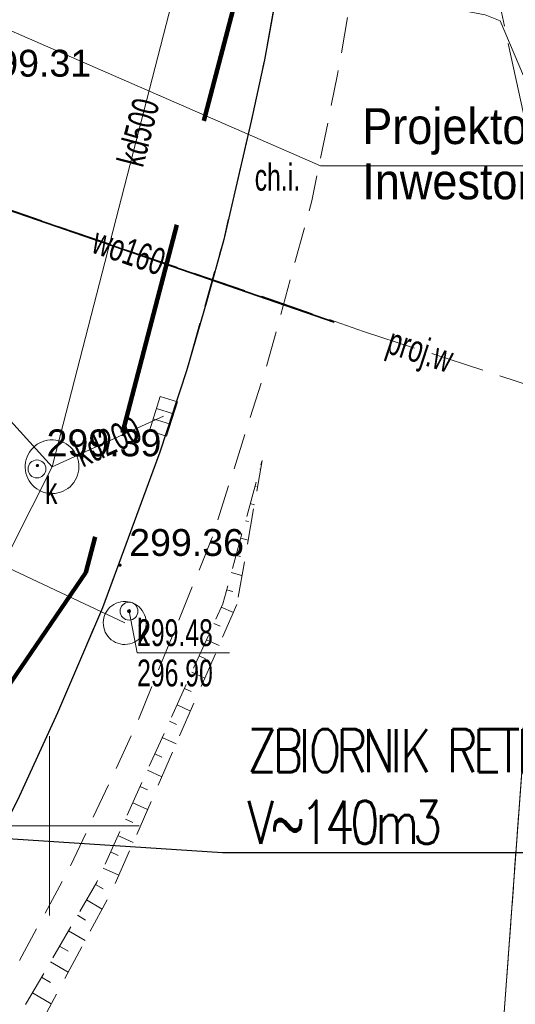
# Model space of a CAD drawing. Header units: metres. Extents: x 6567444 to 13135881, y 5574237 to 11149086.
# Tile 97 of 191: x 6567949 to 6567963, y 5574395 to 5574422. Entities that reach past the tile are written whole.
import ezdxf
from ezdxf import colors
from ezdxf.entities.mleader import LeaderData, LeaderLine
from ezdxf.enums import TextEntityAlignment as Align
from ezdxf.math import Vec2, Vec3

# ---------------------------------------------------------------- set-up
doc = ezdxf.new("R2010")
doc.units = ezdxf.units.M
for name, pattern in [('2.0_1.0', [3, 2, -1]), ('L_0_03', [1, 0.5, -0.5]), ('L_0_04', [1.5, 1, -0.5]), ('L_0_06', [2, 1.5, -0.5]), ('L_2_50', [2.5, 2, -0.5])]:
    doc.linetypes.add(name, pattern=pattern)
for name, color, linetype, lineweight in [('_TB_KAN_D_Opis_Studnie', 7, 'Continuous', 30), ('EGB_DzialkaEwidencyjna', 7, 'Continuous', 18), ('EGB_Klasouzytek', 92, 'Continuous', 18), ('EGB_KonturUzytkuGruntowego', 92, 'Continuous', 18), ('GES_InneUrzadzeniaTowarzyszace', 7, 'Continuous', 18), ('GES_InneUrzadzeniaTowarzyszace_P', 7, 'Continuous', 18), ('GES_PrzewodElektroenergetyczny', 1, 'Continuous', 18), ('GES_PrzewodElektroenergetyczny_Projektowany', 7, 'Continuous', 18), ('GES_PrzewodKanalizacyjny', 36, 'Continuous', 18), ('GES_PrzewodWodociagowy', 5, 'Continuous', 18), ('GES_PrzewodWodociagowy_Projektowany', 7, 'Continuous', 18), ('GES_Rzedna', 7, 'Continuous', 18), ('GES_UrzadzeniaSiecKanalizacyjna_P', 7, 'Continuous', 18), ('GES_UrzadzeniaTowarzyszczaceLiniowe', 7, 'Continuous', 18), ('KR_ObiektKarto', 7, 'Continuous', 18), ('OT_Komunikacja', 7, 'Continuous', 18), ('OT_Skarpa', 7, 'Continuous', 18), ('OTRS', 7, 'Continuous', 13), ('OTRS_O', 7, 'Continuous', 20), ('PARSI', 7, 'Continuous', 20), ('Z_ZAKRES', 214, 'Continuous', 90)]:
    doc.layers.add(name, color=color, linetype=linetype, lineweight=lineweight)
doc.layers.add('FORMA - Arch 01 - 820-G Rysunki Obrazki', color=7, linetype='Continuous')
doc.styles.add('BDOT', font='arial.ttf', dxfattribs={"width": 0.9})
doc.styles.add('ROMANS', font='romans.shx', dxfattribs={"width": 0.9})
doc.styles.get("Standard").update_dxf_attribs({"font": 'arial.ttf'})
doc.styles.add('STYL_AUTOMATYCZNY_4', font='arial.ttf', dxfattribs={"width": 0.7})

# ---------------------------------------------------------------- blocks, each defined once
blk = doc.blocks.new('other_SUPW_O')
at = {"color": 0, "linetype": 'Continuous', "lineweight": 18}
blk.add_circle((0, 0), 0.5, dxfattribs=at)
blk = doc.blocks.new('other_SUPS01_05')
at = {"linetype": 'Continuous', "lineweight": 13}
blk.add_hatch(color=0, dxfattribs=at).paths.add_polyline_path([(0, -0.090553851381, 1), (0, 0.090553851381, 1)])
at = {"color": 0, "linetype": 'Continuous', "lineweight": 13}
blk.add_circle((0, 0), 0.090553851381, dxfattribs=at)
blk = doc.blocks.new('other_SUKK')
at = {"color": 0, "linetype": 'Continuous', "lineweight": 18, "flags": 128}
blk.add_lwpolyline([(1, 0.5), (1, -0.5), (-1, -0.5), (-1, 0.5), (1, 0.5)], close=True, dxfattribs=at)
for points in [[(-0.3, 0.5), (-0.3, -0.5)], [(0.3, 0.5), (0.3, -0.5)]]:
    blk.add_lwpolyline(points, dxfattribs=at)
blk = doc.blocks.new('OTRS')
at = {"layer": 'OTRS', "color": 0, "lineweight": -3, "const_width": 0.09}
blk.add_lwpolyline([(-0.045, 0, 1), (0.045, 0, 1)], format="xyb", close=True, dxfattribs=at)
at = {"layer": 'OTRS_O', "color": 0, "style": 'BDOT'}
blk.add_attdef('RZEDNA', (0.5138805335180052, 0.5151789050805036), '', height=1.5, dxfattribs=at)
blk = doc.blocks.new('mzsk')
at = {"layer": 'PARSI', "color": 0}
for p, q in [((0, -5), (0, 5)), ((5, 0), (-5, 0))]:
    blk.add_line(p, q, dxfattribs=at)
blk = doc.blocks.new('_MDCP')
at = {"layer": 'EGB_DzialkaEwidencyjna', "linetype": 'CONTINUOUS', "lineweight": 18}
for p, q in [((6567870.09, 5574563.290000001), (6567937.22, 5574576.21)), ((6567937.22, 5574576.21), (6567953.2, 5574485.85)), ((6567921.55, 5574569.11), (6567849.51, 5574552.26)), ((6567946.41, 5574443.1), (6567921.55, 5574569.11)), ((6567848.19, 5574557.83), (6567870.09, 5574563.290000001)), ((6567849.51, 5574552.26), (6567848.19, 5574557.83)), ((6567953.2, 5574485.85), (6567954.34, 5574479.4)), ((6567954.34, 5574479.4), (6567964.63, 5574421.22)), ((6567945.87, 5574426.93), (6567946.41, 5574443.1)), ((6567941.78, 5574411.28), (6567945.87, 5574426.93)), ((6567964.63, 5574421.22), (6567961.980000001, 5574385.01)), ((6567926.87, 5574389.48), (6567941.78, 5574411.28)), ((6567903.73, 5574376.76), (6567926.87, 5574389.48)), ((6567961.980000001, 5574385.01), (6567940.38, 5574379.35)), ((6567940.38, 5574379.35), (6567927.03, 5574350.99)), ((6567864.17, 5574367.81), (6567903.73, 5574376.76)), ((6567869.98, 5574345.11), (6567864.17, 5574367.81)), ((6567921.32, 5574359.06), (6567869.98, 5574345.11)), ((6567923.464, 5574348.631000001), (6567921.32, 5574359.06)), ((6567927.03, 5574350.99), (6567923.464, 5574348.631000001))]:
    blk.add_line(p, q, dxfattribs=at)
at = {"layer": 'EGB_Klasouzytek', "lineweight": 18}
blk.add_lwpolyline([(6567937.22, 5574576.21), (6567953.2, 5574485.85), (6567954.34, 5574479.4), (6567964.63, 5574421.22), (6567961.980000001, 5574385.01), (6567940.38, 5574379.35), (6567928.594623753, 5574354.313799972)], dxfattribs=at)
at = {"layer": 'EGB_KonturUzytkuGruntowego', "linetype": 'L_0_03', "lineweight": 18}
blk.add_lwpolyline([(6567953.2, 5574485.85), (6567954.34, 5574479.4), (6567964.63, 5574421.22), (6567961.980000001, 5574385.01), (6567940.38, 5574379.35), (6567928.594623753, 5574354.313799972)], dxfattribs=at)
at = {"layer": 'GES_InneUrzadzeniaTowarzyszace', "color": 36, "linetype": 'Continuous', "lineweight": 18, "flags": 128}
for points in [[(6567950.002447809, 5574409.27336001), (6567949.92600512, 5574409.28426467), (6567949.85108882, 5574409.30297146), (6567949.77849304, 5574409.32928207), (6567949.708987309, 5574409.36291761), (6567949.64330843, 5574409.40352154), (6567949.5821526, 5574409.450663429), (6567949.526168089, 5574409.50384357), (6567949.47594834, 5574409.56249824), (6567949.43202571, 5574409.62600566), (6567949.39486578, 5574409.69369264), (6567949.364862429, 5574409.764841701), (6567949.3423337, 5574409.83869861), (6567949.32751841, 5574409.91448049), (6567949.3205736, 5574409.99138403), (6567949.321572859, 5574410.06859406), (6567949.330505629, 5574410.14529212), (6567949.347277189, 5574410.22066519), (6567949.371709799, 5574410.29391433), (6567949.40354444, 5574410.36426306), (6567949.442443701, 5574410.43096567), (6567949.48799521, 5574410.4933151), (6567949.53971612, 5574410.55065041), (6567949.5970582, 5574410.60236385), (6567949.659413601, 5574410.64790722), (6567949.726121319, 5574410.686797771), (6567949.79647426, 5574410.71862322), (6567949.86972666, 5574410.74304621), (6567949.945102, 5574410.75980789), (6567950.0218013, 5574410.76873054), (6567950.09901153, 5574410.76971959), (6567950.17591422, 5574410.76276457), (6567950.25169419, 5574410.74793918), (6567950.32554816, 5574410.72540061), (6567950.39669324, 5574410.69538774), (6567950.464375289, 5574410.65821871), (6567950.52787684, 5574410.61428756), (6567950.58652477, 5574410.56405994), (6567950.639697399, 5574410.5080683), (6567950.68683109, 5574410.44690616), (6567950.7274262, 5574410.38122187), (6567950.76105243, 5574410.31171168), (6567950.787353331, 5574410.23911244), (6567950.80605013, 5574410.16419371), (6567950.81694463, 5574410.087749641), (6567950.81992135, 5574410.01059054), (6567950.814948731, 5574409.93353434), (6567950.80207951, 5574409.85739782), (6567950.781450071, 5574409.78298806), (6567950.75327909, 5574409.71109379), (6567950.71786519, 5574409.64247714), (6567950.67558375, 5574409.57786546), (6567950.626882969, 5574409.51794363), (6567950.57227907, 5574409.46334686), (6567950.512350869, 5574409.41465389), (6567950.44773363, 5574409.37238089), (6567950.37911231, 5574409.33697595), (6567950.30721431, 5574409.30881438), (6567950.23280178, 5574409.288194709), (6567950.15666351, 5574409.2753355), (6567950.07960657, 5574409.270373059)], [(6567952.03924757, 5574405.06339219), (6567951.97160164, 5574405.074208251), (6567951.90562958, 5574405.09266486), (6567951.84219146, 5574405.11852144), (6567951.782114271, 5574405.15144087), (6567951.72618122, 5574405.19099402), (6567951.6751215, 5574405.23666525), (6567951.62960072, 5574405.28785914), (6567951.59021234, 5574405.34390831), (6567951.557469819, 5574405.40408206), (6567951.53180002, 5574405.46759595), (6567951.513537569, 5574405.53362196), (6567951.50292054, 5574405.60129935), (6567951.50008733, 5574405.66974585), (6567951.50507488, 5574405.73806916), (6567951.51781817, 5574405.8053786), (6567951.53815108, 5574405.87079668), (6567951.56580855, 5574405.93347057), (6567951.60043002, 5574405.99258324), (6567951.64156416, 5574406.04736405), (6567951.68867474, 5574406.09709885), (6567951.741147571, 5574406.14113925), (6567951.798298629, 5574406.17891113), (6567951.85938283, 5574406.20992207), (6567951.92360385, 5574406.23376779), (6567951.99012448, 5574406.25013743), (6567952.0580775, 5574406.25881757), (6567952.12657707, 5574406.25969507), (6567952.19473014, 5574406.25275848), (6567952.26164827, 5574406.23809824), (6567952.32645906, 5574406.215905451), (6567952.38831761, 5574406.18646943), (6567952.44641748, 5574406.15017395), (6567952.500001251, 5574406.10749216), (6567952.54837039, 5574406.05898049), (6567952.590894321, 5574406.00527136), (6567952.627018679, 5574405.94706496), (6567952.65627255, 5574405.88512012), (6567952.67827456, 5574405.820244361), (6567952.69273789, 5574405.75328345), (6567952.69947401, 5574405.68511032), (6567952.69839507, 5574405.6166137), (6567952.68951517, 5574405.54868655), (6567952.672950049, 5574405.48221439), (6567952.64891567, 5574405.41806378), (6567952.617725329, 5574405.35707103), (6567952.579785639, 5574405.30003127), (6567952.53559121, 5574405.2476881), (6567952.485718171, 5574405.2007239), (6567952.430816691, 5574405.159750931), (6567952.37160249, 5574405.12530333), (6567952.308847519, 5574405.0978302), (6567952.24336991, 5574405.07768967), (6567952.17602325, 5574405.06514433), (6567952.1076855, 5574405.0603577)]]:
    blk.add_lwpolyline(points, close=True, dxfattribs=at)
at = {"layer": 'GES_PrzewodElektroenergetyczny', "color": 1, "linetype": 'Continuous', "lineweight": 18, "flags": 128}
blk.add_lwpolyline([(6567942.59, 5574466.75), (6567944.04, 5574458.24), (6567944.133999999, 5574448.809), (6567945.215, 5574439.107), (6567943.97, 5574427.6), (6567944.12, 5574426.81), (6567944.92, 5574426.22), (6567949.595, 5574425.139), (6567955.44, 5574423.9), (6567962.16, 5574422.63), (6567962.58, 5574422.47), (6567964.12, 5574418.85), (6567965.84, 5574417.26), (6567968.53, 5574415.86), (6567969.37, 5574415.86)], dxfattribs=at)
at = {"layer": 'GES_PrzewodElektroenergetyczny_Projektowany', "color": 1, "linetype": 'L_2_50', "lineweight": 18, "flags": 128}
blk.add_lwpolyline([(6567969.0131, 5574417.5083), (6567965.6696, 5574416.774600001), (6567965.1359, 5574416.988), (6567963.338499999, 5574419.3738), (6567961.4004, 5574428.408), (6567959.8395, 5574437.7216), (6567955.4948, 5574439.6856), (6567949.5891, 5574443.7057), (6567943.221, 5574448.0105), (6567937.3509, 5574451.7815), (6567931.4453, 5574455.5526), (6567928.3502, 5574457.367), (6567924.2589, 5574459.5727), (6567918.1754, 5574462.063099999), (6567911.487, 5574463.8419), (6567904.6564, 5574464.6245), (6567895.6912, 5574465.1226), (6567890.7105, 5574466.8303), (6567887.5087, 5574467.8264), (6567885.4097, 5574469.3562), (6567884.0578, 5574472.6648), (6567883.6309, 5574475.083900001), (6567882.1723, 5574482.1992), (6567880.0021, 5574492.1249), (6567879.7887, 5574492.8365), (6567878.1166, 5574495.647), (6567877.6056, 5574498.0336), (6567873.7989, 5574498.120100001), (6567873.4917, 5574498.5287), (6567871.961900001, 5574505.1814), (6567869.8503, 5574508.8293), (6567867.822599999, 5574510.3388), (6567862.1429, 5574510.8736), (6567852.516, 5574509.7773), (6567850.7085, 5574516.6868), (6567849.1341, 5574522.5468)], dxfattribs=at)
at = {"layer": 'GES_PrzewodKanalizacyjny', "color": 36, "linetype": 'Continuous', "lineweight": 18, "flags": 128}
for points in [[(6567950.07, 5574410.02), (6567954.889999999, 5574428.69)], [(6567946.221, 5574414.26), (6567950.07, 5574410.02)], [(6567953.181, 5574411.43), (6567950.07, 5574410.02)], [(6567940.45, 5574390.959999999), (6567950.07, 5574410.02)], [(6567942.99, 5574409.95), (6567952.099, 5574405.661)]]:
    blk.add_lwpolyline(points, dxfattribs=at)
at = {"layer": 'GES_PrzewodWodociagowy', "color": 5, "linetype": 'Continuous', "lineweight": 18, "flags": 128}
blk.add_lwpolyline([(6567946.480000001, 5574417.99), (6567946.69, 5574417.94), (6567946.958, 5574417.848), (6567957.95, 5574414.06)], dxfattribs=at)
at = {"layer": 'GES_PrzewodWodociagowy_Projektowany', "color": 5, "linetype": 'L_0_06', "lineweight": 18}
blk.add_lwpolyline([(6567946.47, 5574418.03), (6567958.77, 5574413.8), (6567963.54, 5574412.24), (6567973.632868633, 5574414.419038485)], dxfattribs=at)
at = {"layer": 'GES_Rzedna', "color": 7, "linetype": 'Continuous', "lineweight": 13, "flags": 128}
blk.add_lwpolyline([(6567955.023124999, 5574404.827500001), (6567952.445, 5574404.827500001), (6567952.22, 5574405.99)], dxfattribs=at)
at = {"layer": 'GES_UrzadzeniaTowarzyszczaceLiniowe', "color": 7, "linetype": 'Continuous', "lineweight": 35, "flags": 128}
blk.add_lwpolyline([(6567946.69, 5574417.94), (6567957.95, 5574414.06)], dxfattribs=at)
at = {"layer": 'KR_ObiektKarto', "linetype": 'Continuous', "lineweight": 18, "flags": 128}
for points in [[(6567955.869869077, 5574409.957905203), (6567955.892703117, 5574409.951641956)], [(6567955.73760723, 5574409.47571561), (6567955.771858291, 5574409.46632074)], [(6567955.605345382, 5574408.993526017), (6567955.719515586, 5574408.962209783)], [(6567955.473083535, 5574408.511336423), (6567955.553002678, 5574408.48941506)], [(6567955.340821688, 5574408.029146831), (6567955.546328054, 5574407.97277761)], [(6567955.208559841, 5574407.546957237), (6567955.334147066, 5574407.51250938)], [(6567955.076297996, 5574407.064767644), (6567955.373140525, 5574406.983345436)], [(6567954.944036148, 5574406.582578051), (6567955.115291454, 5574406.5356037)], [(6567954.797136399, 5574406.105669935), (6567955.134397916, 5574405.953099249)], [(6567954.591052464, 5574405.650115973), (6567954.762815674, 5574405.57241357)], [(6567954.384968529, 5574405.194562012), (6567954.734759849, 5574405.036323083)], [(6567954.178884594, 5574404.739008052), (6567954.356912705, 5574404.658471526)], [(6567953.972800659, 5574404.283454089), (6567954.335121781, 5574404.119546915)], [(6567953.766716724, 5574403.827900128), (6567953.951009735, 5574403.744529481)], [(6567953.56063279, 5574403.372346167), (6567953.935483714, 5574403.202770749)], [(6567953.354548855, 5574402.916792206), (6567953.545106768, 5574402.830587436)], [(6567953.148464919, 5574402.461238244), (6567953.535845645, 5574402.285994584)], [(6567952.942380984, 5574402.005684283), (6567953.139203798, 5574401.916645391)], [(6567952.73629705, 5574401.550130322), (6567953.136207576, 5574401.369218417)], [(6567952.530213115, 5574401.094576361), (6567952.733300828, 5574401.002703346)], [(6567952.32412918, 5574400.639022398), (6567952.736569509, 5574400.452442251)], [(6567952.118045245, 5574400.183468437), (6567952.32739786, 5574400.088761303)], [(6567951.911961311, 5574399.727914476), (6567952.336931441, 5574399.535666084)], [(6567951.705877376, 5574399.272360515), (6567951.921494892, 5574399.174819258)], [(6567951.49979344, 5574398.816806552), (6567951.937293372, 5574398.618889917)], [(6567951.287177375, 5574398.364624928), (6567951.498647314, 5574398.241196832)], [(6567951.035134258, 5574397.932798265), (6567951.472970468, 5574397.677247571)], [(6567950.78309114, 5574397.500971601), (6567951.00945741, 5574397.368849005)], [(6567950.531048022, 5574397.069144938), (6567950.998676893, 5574396.79620524)], [(6567950.279004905, 5574396.637318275), (6567950.520267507, 5574396.496501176)], [(6567950.026961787, 5574396.205491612), (6567950.524383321, 5574395.915162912)], [(6567949.77491867, 5574395.773664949), (6567950.031077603, 5574395.624153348)], [(6567949.522875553, 5574395.341838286), (6567950.050089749, 5574395.034120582)]]:
    blk.add_lwpolyline(points, dxfattribs=at)
at = {"layer": 'OT_Komunikacja', "color": 7, "linetype": 'Continuous', "lineweight": 25, "flags": 128}
blk.add_lwpolyline([(6567956.525, 5574424.251), (6567956.001, 5574421.378), (6567955.634, 5574419.668), (6567954.863, 5574416.361), (6567954.391, 5574414.651), (6567953.824, 5574412.7), (6567953.08, 5574410.424), (6567951.474999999, 5574406.082), (6567950.226, 5574403.154000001), (6567949.105, 5574400.712), (6567947.856, 5574398.247), (6567946.829, 5574396.401), (6567945.062, 5574393.494)], dxfattribs=at)
at = {"layer": 'OT_Komunikacja', "color": 7, "linetype": 'L_0_04', "lineweight": 18, "flags": 128}
blk.add_lwpolyline([(6567954.889999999, 5574468.512), (6567956.089, 5574463.26), (6567957.252, 5574458.143), (6567957.794, 5574455.218), (6567958.727, 5574450.183), (6567959.058, 5574447.861), (6567959.67, 5574442.376000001), (6567959.67, 5574436.486), (6567959.545, 5574431.99), (6567959.099, 5574427.014), (6567958.044, 5574420.969), (6567957.324, 5574417.445), (6567956.07, 5574412.854), (6567954.526, 5574407.996), (6567952.42, 5574402.809), (6567950.598, 5574398.897), (6567948.007, 5574394.119), (6567947.234, 5574392.908), (6567943.824, 5574387.695), (6567941.21, 5574384.2), (6567938.511, 5574380.967), (6567935.556, 5574377.712), (6567933.248, 5574375.394), (6567930.983, 5574373.286), (6567929, 5574371.503), (6567927.008000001, 5574369.919), (6567923.991000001, 5574367.643000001), (6567920.708, 5574365.356), (6567918.61, 5574364.087), (6567916.996, 5574363.184), (6567918.799, 5574366.142), (6567919.163, 5574366.875), (6567920.178, 5574367.514), (6567924.721, 5574370.845), (6567927.159, 5574372.769), (6567929.626, 5574374.868), (6567932.034, 5574377.144), (6567934.651, 5574379.867), (6567936.766, 5574382.158), (6567938.499, 5574384.155), (6567939.717, 5574385.726), (6567941.714, 5574388.428), (6567943.667000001, 5574391.188), (6567945.062, 5574393.494), (6567946.829, 5574396.401), (6567947.856, 5574398.247), (6567949.105, 5574400.712), (6567950.226, 5574403.154000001), (6567951.474999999, 5574406.082), (6567953.08, 5574410.424), (6567953.824, 5574412.7), (6567954.863, 5574416.361), (6567955.634, 5574419.668), (6567956.001, 5574421.378), (6567956.525, 5574424.251), (6567956.882, 5574426.779000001), (6567957.102, 5574428.646), (6567957.291, 5574430.461000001), (6567957.448, 5574433.219), (6567957.584, 5574436.196), (6567957.494, 5574439.375), (6567957.326, 5574443.683), (6567956.865, 5574448.256), (6567955.717, 5574455.051), (6567954.618, 5574460.152), (6567953.982, 5574463.046), (6567953.196, 5574466.527), (6567952.865, 5574468.02), (6567953.104, 5574468.962), (6567953.7, 5574470.618), (6567954.406, 5574471.956), (6567954.979, 5574472.711), (6567955.469999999, 5574473.02), (6567955.795, 5574470.584)], close=True, dxfattribs=at)
at = {"layer": 'OT_Skarpa', "color": 7, "linetype": 'L_0_04', "lineweight": 18, "flags": 128}
blk.add_lwpolyline([(6567955.232, 5574406.177), (6567951.756, 5574398.203), (6567947.269, 5574389.868), (6567942.777, 5574383.115), (6567937.448, 5574377.183), (6567930.261, 5574370.129), (6567925.735, 5574366.886), (6567916.441, 5574361.219), (6567908.061, 5574356.673), (6567903.277, 5574354.979), (6567890.931, 5574351.328), (6567881.687710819, 5574348.637918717), (6567870.25, 5574345.423), (6567870.125, 5574346.245), (6567881.513, 5574349.229), (6567890.859, 5574351.844), (6567903.074, 5574355.601), (6567907.897, 5574357.115), (6567916.207, 5574361.546000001), (6567925.258000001, 5574367.328), (6567929.831, 5574370.951), (6567936.889, 5574377.931), (6567941.701, 5574383.939), (6567946.663, 5574390.442), (6567951.323, 5574398.426), (6567954.838, 5574406.196), (6567955.936, 5574410.199)], close=True, dxfattribs=at)
at = {"layer": 'Z_ZAKRES', "linetype": '2.0_1.0', "lineweight": 140, "ltscale": 3}
blk.add_lwpolyline([(6567820.406565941, 5574555.719374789), (6567847.231924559, 5574561.997061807), (6567929.356419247, 5574581.205803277), (6567956.442671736, 5574443.911407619), (6567955.82718672, 5574425.481050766), (6567951.015495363, 5574407.069566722), (6567933.777488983, 5574381.865774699), (6567907.311687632, 5574367.31759003), (6567855.739244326, 5574355.649911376), (6567852.581928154, 5574378.74718266), (6567848.105382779, 5574411.571895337), (6567841.693208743, 5574438.994171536), (6567818.945801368, 5574517.252574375)], close=True, dxfattribs=at)
at = {"layer": 'GES_InneUrzadzeniaTowarzyszace_P', "linetype": 'Continuous', "xscale": 0.5, "yscale": 0.5, "zscale": 0.5}
for p in [(6567949.65, 5574409.959999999), (6567952.22, 5574405.99)]:
    blk.add_blockref('other_SUPW_O', p, dxfattribs=at)
at = {"layer": 'GES_Rzedna', "color": 36, "linetype": 'Continuous', "xscale": 0.5, "yscale": 0.5, "zscale": 0.5}
blk.add_blockref('other_SUPS01_05', (6567952.22, 5574405.99), dxfattribs=at)
at = {"layer": 'GES_UrzadzeniaSiecKanalizacyjna_P', "color": 36, "linetype": 'Continuous', "xscale": 0.5, "yscale": 0.5, "zscale": 0.5, "rotation": 72.48952494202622}
blk.add_blockref('other_SUKK', (6567953.180699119, 5574411.429046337), dxfattribs=at)
at = {"layer": 'OTRS', "xscale": 0.5, "yscale": 0.5, "zscale": 0.5}
for p, values in [((6567947.702, 5574420.651, 299.305), {'RZEDNA': '299.31'}), ((6567949.662, 5574410.055, 299.388), {'RZEDNA': '299.39'}), ((6567951.969, 5574407.274, 299.364), {'RZEDNA': '299.36'})]:
    blk.add_blockref('OTRS', p, dxfattribs=at).add_auto_attribs(values)
at = {"layer": 'PARSI', "xscale": 0.5, "yscale": 0.5, "zscale": 0.5, "rotation": 1.16962990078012e-09}
blk.add_blockref('mzsk', (6567950, 5574400), dxfattribs=at)
at = {"layer": 'GES_InneUrzadzeniaTowarzyszace_P', "color": 7, "lineweight": 15, "width": 0.66}
for p in [(6567949.875, 5574409.735), (6567952.445, 5574405.765000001)]:
    blk.add_text('k', height=0.75, dxfattribs=at).set_placement(p, align=Align.TOP_LEFT)
at = {"layer": 'GES_PrzewodKanalizacyjny', "color": 36, "lineweight": 15, "width": 0.66}
for s, rotation, p in [('kd500', -284.5000000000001, (6567952.480000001, 5574419.355)), ('kd200', -335.6, (6567951.6255, 5574410.725))]:
    blk.add_text(s, height=0.75, rotation=rotation, dxfattribs=at).set_placement(p, align=Align.MIDDLE_CENTER)
at = {"layer": 'GES_PrzewodWodociagowy', "color": 5, "lineweight": 15, "width": 0.66}
blk.add_text('wo160', height=0.75, rotation=-19, dxfattribs=at).set_placement((6567952.218009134, 5574416.035325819), align=Align.MIDDLE_CENTER)
at = {"layer": 'GES_PrzewodWodociagowy_Projektowany', "color": 5, "lineweight": 15, "width": 0.66}
blk.add_text('proj.w', height=0.75, rotation=-18.1, dxfattribs=at).set_placement((6567960.355675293, 5574413.281414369), align=Align.MIDDLE_CENTER)
at = {"layer": 'GES_Rzedna', "color": 36, "lineweight": 15, "width": 0.66}
for s, p in [('299.48', (6567952.445, 5574405.765000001)), ('296.90', (6567952.445, 5574404.640000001))]:
    blk.add_text(s, height=0.75, rotation=-360, dxfattribs=at).set_placement(p, align=Align.TOP_LEFT)
at = {"layer": 'OT_Komunikacja', "color": 7, "lineweight": 15, "width": 0.66}
blk.add_text('ch.i.', height=0.75, dxfattribs=at).set_placement((6567956.363566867, 5574418.102), align=Align.MIDDLE_CENTER)
blk = doc.blocks.new('PR1183 Chorzów Metalowców V09_TT')
at = {"layer": 'FORMA - Arch 01 - 820-G Rysunki Obrazki', "color": 7, "linetype": 'Continuous', "lineweight": 13}
for p, q in [((6567942.938089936, 5574423.550419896), (6567957.569124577, 5574417.173075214)), ((6567957.569124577, 5574417.173075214), (6567978.747527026, 5574417.173075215))]:
    blk.add_line(p, q, dxfattribs=at)
at = {"layer": 'FORMA - Arch 01 - 820-G Rysunki Obrazki', "color": 7, "linetype": 'Continuous', "lineweight": 13, "char_height": 1, "attachment_point": 7, "rotation": 3.772697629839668e-09, "style": 'STYL_AUTOMATYCZNY_4'}
for s, insert in [('\\A1;{\\pql;\\fArial|b0|i0|c238|p0;\\W0.900000;Projektowana stacja transformatorowa w zakresie}', (6567958.733346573, 5574417.475687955)), ('\\A1;{\\pql;\\fArial|b0|i0|c238|p0;\\W0.900000;Inwestora -Lidl}', (6567958.733346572, 5574416.221624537))]:
    blk.add_mtext(s, dxfattribs=dict(at, insert=insert))
blk = doc.blocks.new('GE.I.6640.1.468.2024_MDCP_dodatkowe pomiary_12.03.2026')
at = {"layer": 'EGB_DzialkaEwidencyjna', "linetype": 'CONTINUOUS', "lineweight": 18}
for p, q in [((6567870.09, 5574563.290000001), (6567937.22, 5574576.21)), ((6567937.22, 5574576.21), (6567953.2, 5574485.85)), ((6567921.55, 5574569.11), (6567849.51, 5574552.26)), ((6567946.41, 5574443.1), (6567921.55, 5574569.11)), ((6567848.19, 5574557.83), (6567870.09, 5574563.290000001)), ((6567849.51, 5574552.26), (6567848.19, 5574557.83)), ((6567953.2, 5574485.85), (6567954.34, 5574479.4)), ((6567954.34, 5574479.4), (6567964.63, 5574421.22)), ((6567945.87, 5574426.93), (6567946.41, 5574443.1)), ((6567941.78, 5574411.28), (6567945.87, 5574426.93)), ((6567964.63, 5574421.22), (6567961.980000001, 5574385.01)), ((6567926.87, 5574389.48), (6567941.78, 5574411.28)), ((6567903.73, 5574376.76), (6567926.87, 5574389.48)), ((6567961.980000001, 5574385.01), (6567940.38, 5574379.35)), ((6567940.38, 5574379.35), (6567927.03, 5574350.99)), ((6567864.17, 5574367.81), (6567903.73, 5574376.76)), ((6567869.98, 5574345.11), (6567864.17, 5574367.81)), ((6567921.32, 5574359.06), (6567869.98, 5574345.11)), ((6567923.464, 5574348.631000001), (6567921.32, 5574359.06)), ((6567927.03, 5574350.99), (6567923.464, 5574348.631000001))]:
    blk.add_line(p, q, dxfattribs=at)
at = {"layer": 'EGB_Klasouzytek', "lineweight": 18}
blk.add_lwpolyline([(6567937.22, 5574576.21), (6567953.2, 5574485.85), (6567954.34, 5574479.4), (6567964.63, 5574421.22), (6567961.980000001, 5574385.01), (6567940.38, 5574379.35), (6567928.594623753, 5574354.313799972)], dxfattribs=at)
at = {"layer": 'EGB_KonturUzytkuGruntowego', "linetype": 'L_0_03', "lineweight": 18}
blk.add_lwpolyline([(6567953.2, 5574485.85), (6567954.34, 5574479.4), (6567964.63, 5574421.22), (6567961.980000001, 5574385.01), (6567940.38, 5574379.35), (6567928.594623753, 5574354.313799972)], dxfattribs=at)
at = {"layer": 'GES_InneUrzadzeniaTowarzyszace', "color": 36, "linetype": 'Continuous', "lineweight": 18, "flags": 128}
for points in [[(6567950.002447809, 5574409.27336001), (6567949.92600512, 5574409.28426467), (6567949.85108882, 5574409.30297146), (6567949.77849304, 5574409.32928207), (6567949.708987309, 5574409.36291761), (6567949.64330843, 5574409.40352154), (6567949.5821526, 5574409.450663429), (6567949.526168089, 5574409.50384357), (6567949.47594834, 5574409.56249824), (6567949.43202571, 5574409.62600566), (6567949.39486578, 5574409.69369264), (6567949.364862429, 5574409.764841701), (6567949.3423337, 5574409.83869861), (6567949.32751841, 5574409.91448049), (6567949.3205736, 5574409.99138403), (6567949.321572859, 5574410.06859406), (6567949.330505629, 5574410.14529212), (6567949.347277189, 5574410.22066519), (6567949.371709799, 5574410.29391433), (6567949.40354444, 5574410.36426306), (6567949.442443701, 5574410.43096567), (6567949.48799521, 5574410.4933151), (6567949.53971612, 5574410.55065041), (6567949.5970582, 5574410.60236385), (6567949.659413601, 5574410.64790722), (6567949.726121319, 5574410.686797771), (6567949.79647426, 5574410.71862322), (6567949.86972666, 5574410.74304621), (6567949.945102, 5574410.75980789), (6567950.0218013, 5574410.76873054), (6567950.09901153, 5574410.76971959), (6567950.17591422, 5574410.76276457), (6567950.25169419, 5574410.74793918), (6567950.32554816, 5574410.72540061), (6567950.39669324, 5574410.69538774), (6567950.464375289, 5574410.65821871), (6567950.52787684, 5574410.61428756), (6567950.58652477, 5574410.56405994), (6567950.639697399, 5574410.5080683), (6567950.68683109, 5574410.44690616), (6567950.7274262, 5574410.38122187), (6567950.76105243, 5574410.31171168), (6567950.787353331, 5574410.23911244), (6567950.80605013, 5574410.16419371), (6567950.81694463, 5574410.087749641), (6567950.81992135, 5574410.01059054), (6567950.814948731, 5574409.93353434), (6567950.80207951, 5574409.85739782), (6567950.781450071, 5574409.78298806), (6567950.75327909, 5574409.71109379), (6567950.71786519, 5574409.64247714), (6567950.67558375, 5574409.57786546), (6567950.626882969, 5574409.51794363), (6567950.57227907, 5574409.46334686), (6567950.512350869, 5574409.41465389), (6567950.44773363, 5574409.37238089), (6567950.37911231, 5574409.33697595), (6567950.30721431, 5574409.30881438), (6567950.23280178, 5574409.288194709), (6567950.15666351, 5574409.2753355), (6567950.07960657, 5574409.270373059)], [(6567952.03924757, 5574405.06339219), (6567951.97160164, 5574405.074208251), (6567951.90562958, 5574405.09266486), (6567951.84219146, 5574405.11852144), (6567951.782114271, 5574405.15144087), (6567951.72618122, 5574405.19099402), (6567951.6751215, 5574405.23666525), (6567951.62960072, 5574405.28785914), (6567951.59021234, 5574405.34390831), (6567951.557469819, 5574405.40408206), (6567951.53180002, 5574405.46759595), (6567951.513537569, 5574405.53362196), (6567951.50292054, 5574405.60129935), (6567951.50008733, 5574405.66974585), (6567951.50507488, 5574405.73806916), (6567951.51781817, 5574405.8053786), (6567951.53815108, 5574405.87079668), (6567951.56580855, 5574405.93347057), (6567951.60043002, 5574405.99258324), (6567951.64156416, 5574406.04736405), (6567951.68867474, 5574406.09709885), (6567951.741147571, 5574406.14113925), (6567951.798298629, 5574406.17891113), (6567951.85938283, 5574406.20992207), (6567951.92360385, 5574406.23376779), (6567951.99012448, 5574406.25013743), (6567952.0580775, 5574406.25881757), (6567952.12657707, 5574406.25969507), (6567952.19473014, 5574406.25275848), (6567952.26164827, 5574406.23809824), (6567952.32645906, 5574406.215905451), (6567952.38831761, 5574406.18646943), (6567952.44641748, 5574406.15017395), (6567952.500001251, 5574406.10749216), (6567952.54837039, 5574406.05898049), (6567952.590894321, 5574406.00527136), (6567952.627018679, 5574405.94706496), (6567952.65627255, 5574405.88512012), (6567952.67827456, 5574405.820244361), (6567952.69273789, 5574405.75328345), (6567952.69947401, 5574405.68511032), (6567952.69839507, 5574405.6166137), (6567952.68951517, 5574405.54868655), (6567952.672950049, 5574405.48221439), (6567952.64891567, 5574405.41806378), (6567952.617725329, 5574405.35707103), (6567952.579785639, 5574405.30003127), (6567952.53559121, 5574405.2476881), (6567952.485718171, 5574405.2007239), (6567952.430816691, 5574405.159750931), (6567952.37160249, 5574405.12530333), (6567952.308847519, 5574405.0978302), (6567952.24336991, 5574405.07768967), (6567952.17602325, 5574405.06514433), (6567952.1076855, 5574405.0603577)]]:
    blk.add_lwpolyline(points, close=True, dxfattribs=at)
at = {"layer": 'GES_PrzewodElektroenergetyczny', "color": 1, "linetype": 'Continuous', "lineweight": 18, "flags": 128}
blk.add_lwpolyline([(6567942.59, 5574466.75), (6567944.04, 5574458.24), (6567944.133999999, 5574448.809), (6567945.215, 5574439.107), (6567943.97, 5574427.6), (6567944.12, 5574426.81), (6567944.92, 5574426.22), (6567949.595, 5574425.139), (6567955.44, 5574423.9), (6567962.16, 5574422.63), (6567962.58, 5574422.47), (6567964.12, 5574418.85), (6567965.84, 5574417.26), (6567968.53, 5574415.86), (6567969.37, 5574415.86)], dxfattribs=at)
at = {"layer": 'GES_PrzewodElektroenergetyczny_Projektowany', "color": 1, "linetype": 'L_2_50', "lineweight": 18, "flags": 128}
blk.add_lwpolyline([(6567969.0131, 5574417.5083), (6567965.6696, 5574416.774600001), (6567965.1359, 5574416.988), (6567963.338499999, 5574419.3738), (6567961.4004, 5574428.408), (6567959.8395, 5574437.7216), (6567955.4948, 5574439.6856), (6567949.5891, 5574443.7057), (6567943.221, 5574448.0105), (6567937.3509, 5574451.7815), (6567931.4453, 5574455.5526), (6567928.3502, 5574457.367), (6567924.2589, 5574459.5727), (6567918.1754, 5574462.063099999), (6567911.487, 5574463.8419), (6567904.6564, 5574464.6245), (6567895.6912, 5574465.1226), (6567890.7105, 5574466.8303), (6567887.5087, 5574467.8264), (6567885.4097, 5574469.3562), (6567884.0578, 5574472.6648), (6567883.6309, 5574475.083900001), (6567882.1723, 5574482.1992), (6567880.0021, 5574492.1249), (6567879.7887, 5574492.8365), (6567878.1166, 5574495.647), (6567877.6056, 5574498.0336), (6567873.7989, 5574498.120100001), (6567873.4917, 5574498.5287), (6567871.961900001, 5574505.1814), (6567869.8503, 5574508.8293), (6567867.822599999, 5574510.3388), (6567862.1429, 5574510.8736), (6567852.516, 5574509.7773), (6567850.7085, 5574516.6868), (6567849.1341, 5574522.5468)], dxfattribs=at)
at = {"layer": 'GES_PrzewodKanalizacyjny', "color": 36, "linetype": 'Continuous', "lineweight": 18, "flags": 128}
for points in [[(6567950.07, 5574410.02), (6567954.889999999, 5574428.69)], [(6567946.221, 5574414.26), (6567950.07, 5574410.02)], [(6567953.181, 5574411.43), (6567950.07, 5574410.02)], [(6567940.45, 5574390.959999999), (6567950.07, 5574410.02)], [(6567942.99, 5574409.95), (6567952.099, 5574405.661)]]:
    blk.add_lwpolyline(points, dxfattribs=at)
at = {"layer": 'GES_PrzewodWodociagowy', "color": 5, "linetype": 'Continuous', "lineweight": 18, "flags": 128}
blk.add_lwpolyline([(6567946.480000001, 5574417.99), (6567946.69, 5574417.94), (6567946.958, 5574417.848), (6567957.95, 5574414.06)], dxfattribs=at)
at = {"layer": 'GES_PrzewodWodociagowy_Projektowany', "color": 5, "linetype": 'L_0_06', "lineweight": 18}
blk.add_lwpolyline([(6567946.47, 5574418.03), (6567958.77, 5574413.8), (6567963.54, 5574412.24), (6567973.632868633, 5574414.419038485)], dxfattribs=at)
at = {"layer": 'GES_Rzedna', "color": 7, "linetype": 'Continuous', "lineweight": 13, "flags": 128}
blk.add_lwpolyline([(6567955.023124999, 5574404.827500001), (6567952.445, 5574404.827500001), (6567952.22, 5574405.99)], dxfattribs=at)
at = {"layer": 'GES_UrzadzeniaTowarzyszczaceLiniowe', "color": 7, "linetype": 'Continuous', "lineweight": 35, "flags": 128}
blk.add_lwpolyline([(6567946.69, 5574417.94), (6567957.95, 5574414.06)], dxfattribs=at)
at = {"layer": 'KR_ObiektKarto', "linetype": 'Continuous', "lineweight": 18, "flags": 128}
for points in [[(6567955.869869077, 5574409.957905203), (6567955.892703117, 5574409.951641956)], [(6567955.73760723, 5574409.47571561), (6567955.771858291, 5574409.46632074)], [(6567955.605345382, 5574408.993526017), (6567955.719515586, 5574408.962209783)], [(6567955.473083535, 5574408.511336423), (6567955.553002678, 5574408.48941506)], [(6567955.340821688, 5574408.029146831), (6567955.546328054, 5574407.97277761)], [(6567955.208559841, 5574407.546957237), (6567955.334147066, 5574407.51250938)], [(6567955.076297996, 5574407.064767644), (6567955.373140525, 5574406.983345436)], [(6567954.944036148, 5574406.582578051), (6567955.115291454, 5574406.5356037)], [(6567954.797136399, 5574406.105669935), (6567955.134397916, 5574405.953099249)], [(6567954.591052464, 5574405.650115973), (6567954.762815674, 5574405.57241357)], [(6567954.384968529, 5574405.194562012), (6567954.734759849, 5574405.036323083)], [(6567954.178884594, 5574404.739008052), (6567954.356912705, 5574404.658471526)], [(6567953.972800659, 5574404.283454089), (6567954.335121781, 5574404.119546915)], [(6567953.766716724, 5574403.827900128), (6567953.951009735, 5574403.744529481)], [(6567953.56063279, 5574403.372346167), (6567953.935483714, 5574403.202770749)], [(6567953.354548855, 5574402.916792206), (6567953.545106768, 5574402.830587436)], [(6567953.148464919, 5574402.461238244), (6567953.535845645, 5574402.285994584)], [(6567952.942380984, 5574402.005684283), (6567953.139203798, 5574401.916645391)], [(6567952.73629705, 5574401.550130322), (6567953.136207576, 5574401.369218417)], [(6567952.530213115, 5574401.094576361), (6567952.733300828, 5574401.002703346)], [(6567952.32412918, 5574400.639022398), (6567952.736569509, 5574400.452442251)], [(6567952.118045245, 5574400.183468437), (6567952.32739786, 5574400.088761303)], [(6567951.911961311, 5574399.727914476), (6567952.336931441, 5574399.535666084)], [(6567951.705877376, 5574399.272360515), (6567951.921494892, 5574399.174819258)], [(6567951.49979344, 5574398.816806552), (6567951.937293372, 5574398.618889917)], [(6567951.287177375, 5574398.364624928), (6567951.498647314, 5574398.241196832)], [(6567951.035134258, 5574397.932798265), (6567951.472970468, 5574397.677247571)], [(6567950.78309114, 5574397.500971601), (6567951.00945741, 5574397.368849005)], [(6567950.531048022, 5574397.069144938), (6567950.998676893, 5574396.79620524)], [(6567950.279004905, 5574396.637318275), (6567950.520267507, 5574396.496501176)], [(6567950.026961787, 5574396.205491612), (6567950.524383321, 5574395.915162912)], [(6567949.77491867, 5574395.773664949), (6567950.031077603, 5574395.624153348)], [(6567949.522875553, 5574395.341838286), (6567950.050089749, 5574395.034120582)]]:
    blk.add_lwpolyline(points, dxfattribs=at)
at = {"layer": 'OT_Komunikacja', "color": 7, "linetype": 'Continuous', "lineweight": 25, "flags": 128}
blk.add_lwpolyline([(6567956.525, 5574424.251), (6567956.001, 5574421.378), (6567955.634, 5574419.668), (6567954.863, 5574416.361), (6567954.391, 5574414.651), (6567953.824, 5574412.7), (6567953.08, 5574410.424), (6567951.474999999, 5574406.082), (6567950.226, 5574403.154000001), (6567949.105, 5574400.712), (6567947.856, 5574398.247), (6567946.829, 5574396.401), (6567945.062, 5574393.494)], dxfattribs=at)
at = {"layer": 'OT_Komunikacja', "color": 7, "linetype": 'L_0_04', "lineweight": 18, "flags": 128}
blk.add_lwpolyline([(6567954.889999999, 5574468.512), (6567956.089, 5574463.26), (6567957.252, 5574458.143), (6567957.794, 5574455.218), (6567958.727, 5574450.183), (6567959.058, 5574447.861), (6567959.67, 5574442.376000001), (6567959.67, 5574436.486), (6567959.545, 5574431.99), (6567959.099, 5574427.014), (6567958.044, 5574420.969), (6567957.324, 5574417.445), (6567956.07, 5574412.854), (6567954.526, 5574407.996), (6567952.42, 5574402.809), (6567950.598, 5574398.897), (6567948.007, 5574394.119), (6567947.234, 5574392.908), (6567943.824, 5574387.695), (6567941.21, 5574384.2), (6567938.511, 5574380.967), (6567935.556, 5574377.712), (6567933.248, 5574375.394), (6567930.983, 5574373.286), (6567929, 5574371.503), (6567927.008000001, 5574369.919), (6567923.991000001, 5574367.643000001), (6567920.708, 5574365.356), (6567918.61, 5574364.087), (6567916.996, 5574363.184), (6567918.799, 5574366.142), (6567919.163, 5574366.875), (6567920.178, 5574367.514), (6567924.721, 5574370.845), (6567927.159, 5574372.769), (6567929.626, 5574374.868), (6567932.034, 5574377.144), (6567934.651, 5574379.867), (6567936.766, 5574382.158), (6567938.499, 5574384.155), (6567939.717, 5574385.726), (6567941.714, 5574388.428), (6567943.667000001, 5574391.188), (6567945.062, 5574393.494), (6567946.829, 5574396.401), (6567947.856, 5574398.247), (6567949.105, 5574400.712), (6567950.226, 5574403.154000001), (6567951.474999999, 5574406.082), (6567953.08, 5574410.424), (6567953.824, 5574412.7), (6567954.863, 5574416.361), (6567955.634, 5574419.668), (6567956.001, 5574421.378), (6567956.525, 5574424.251), (6567956.882, 5574426.779000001), (6567957.102, 5574428.646), (6567957.291, 5574430.461000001), (6567957.448, 5574433.219), (6567957.584, 5574436.196), (6567957.494, 5574439.375), (6567957.326, 5574443.683), (6567956.865, 5574448.256), (6567955.717, 5574455.051), (6567954.618, 5574460.152), (6567953.982, 5574463.046), (6567953.196, 5574466.527), (6567952.865, 5574468.02), (6567953.104, 5574468.962), (6567953.7, 5574470.618), (6567954.406, 5574471.956), (6567954.979, 5574472.711), (6567955.469999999, 5574473.02), (6567955.795, 5574470.584)], close=True, dxfattribs=at)
at = {"layer": 'OT_Skarpa', "color": 7, "linetype": 'L_0_04', "lineweight": 18, "flags": 128}
blk.add_lwpolyline([(6567955.232, 5574406.177), (6567951.756, 5574398.203), (6567947.269, 5574389.868), (6567942.777, 5574383.115), (6567937.448, 5574377.183), (6567930.261, 5574370.129), (6567925.735, 5574366.886), (6567916.441, 5574361.219), (6567908.061, 5574356.673), (6567903.277, 5574354.979), (6567890.931, 5574351.328), (6567881.687710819, 5574348.637918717), (6567870.25, 5574345.423), (6567870.125, 5574346.245), (6567881.513, 5574349.229), (6567890.859, 5574351.844), (6567903.074, 5574355.601), (6567907.897, 5574357.115), (6567916.207, 5574361.546000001), (6567925.258000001, 5574367.328), (6567929.831, 5574370.951), (6567936.889, 5574377.931), (6567941.701, 5574383.939), (6567946.663, 5574390.442), (6567951.323, 5574398.426), (6567954.838, 5574406.196), (6567955.936, 5574410.199)], close=True, dxfattribs=at)
at = {"layer": 'Z_ZAKRES', "linetype": '2.0_1.0', "lineweight": 140, "ltscale": 3}
blk.add_lwpolyline([(6567820.406565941, 5574555.719374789), (6567847.231924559, 5574561.997061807), (6567929.356419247, 5574581.205803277), (6567956.442671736, 5574443.911407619), (6567955.82718672, 5574425.481050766), (6567951.015495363, 5574407.069566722), (6567933.777488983, 5574381.865774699), (6567907.311687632, 5574367.31759003), (6567855.739244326, 5574355.649911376), (6567852.581928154, 5574378.74718266), (6567848.105382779, 5574411.571895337), (6567841.693208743, 5574438.994171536), (6567818.945801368, 5574517.252574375)], close=True, dxfattribs=at)
at = {"layer": 'GES_InneUrzadzeniaTowarzyszace_P', "linetype": 'Continuous', "xscale": 0.5, "yscale": 0.5, "zscale": 0.5}
for p in [(6567949.65, 5574409.959999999), (6567952.22, 5574405.99)]:
    blk.add_blockref('other_SUPW_O', p, dxfattribs=at)
at = {"layer": 'GES_Rzedna', "color": 36, "linetype": 'Continuous', "xscale": 0.5, "yscale": 0.5, "zscale": 0.5}
blk.add_blockref('other_SUPS01_05', (6567952.22, 5574405.99), dxfattribs=at)
at = {"layer": 'GES_UrzadzeniaSiecKanalizacyjna_P', "color": 36, "linetype": 'Continuous', "xscale": 0.5, "yscale": 0.5, "zscale": 0.5, "rotation": 72.48952494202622}
blk.add_blockref('other_SUKK', (6567953.180699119, 5574411.429046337), dxfattribs=at)
at = {"layer": 'OTRS', "xscale": 0.5, "yscale": 0.5, "zscale": 0.5}
for p, values in [((6567947.702, 5574420.651, 299.305), {'RZEDNA': '299.31'}), ((6567949.662, 5574410.055, 299.388), {'RZEDNA': '299.39'}), ((6567951.969, 5574407.274, 299.364), {'RZEDNA': '299.36'})]:
    blk.add_blockref('OTRS', p, dxfattribs=at).add_auto_attribs(values)
at = {"layer": 'PARSI', "xscale": 0.5, "yscale": 0.5, "zscale": 0.5, "rotation": 1.16962990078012e-09}
blk.add_blockref('mzsk', (6567950, 5574400), dxfattribs=at)
at = {"layer": 'GES_InneUrzadzeniaTowarzyszace_P', "color": 7, "lineweight": 15, "width": 0.66}
for p in [(6567949.875, 5574409.735), (6567952.445, 5574405.765000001)]:
    blk.add_text('k', height=0.75, dxfattribs=at).set_placement(p, align=Align.TOP_LEFT)
at = {"layer": 'GES_PrzewodKanalizacyjny', "color": 36, "lineweight": 15, "width": 0.66}
for s, rotation, p in [('kd500', -284.5000000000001, (6567952.480000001, 5574419.355)), ('kd200', -335.6, (6567951.6255, 5574410.725))]:
    blk.add_text(s, height=0.75, rotation=rotation, dxfattribs=at).set_placement(p, align=Align.MIDDLE_CENTER)
at = {"layer": 'GES_PrzewodWodociagowy', "color": 5, "lineweight": 15, "width": 0.66}
blk.add_text('wo160', height=0.75, rotation=-19, dxfattribs=at).set_placement((6567952.218009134, 5574416.035325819), align=Align.MIDDLE_CENTER)
at = {"layer": 'GES_PrzewodWodociagowy_Projektowany', "color": 5, "lineweight": 15, "width": 0.66}
blk.add_text('proj.w', height=0.75, rotation=-18.1, dxfattribs=at).set_placement((6567960.355675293, 5574413.281414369), align=Align.MIDDLE_CENTER)
at = {"layer": 'GES_Rzedna', "color": 36, "lineweight": 15, "width": 0.66}
for s, p in [('299.48', (6567952.445, 5574405.765000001)), ('296.90', (6567952.445, 5574404.640000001))]:
    blk.add_text(s, height=0.75, rotation=-360, dxfattribs=at).set_placement(p, align=Align.TOP_LEFT)
at = {"layer": 'OT_Komunikacja', "color": 7, "lineweight": 15, "width": 0.66}
blk.add_text('ch.i.', height=0.75, dxfattribs=at).set_placement((6567956.363566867, 5574418.102), align=Align.MIDDLE_CENTER)

msp = doc.modelspace()

# ---------------------------------------------------------------- block references
at = {"layer": 'Defpoints'}
msp.add_blockref('GE.I.6640.1.468.2024_MDCP_dodatkowe pomiary_12.03.2026', (0, 0), dxfattribs=at)

# ---------------------------------------------------------------- next in the draw order: block references
msp.add_blockref('PR1183 Chorzów Metalowców V09_TT', (0, 1.250091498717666))

# ---------------------------------------------------------------- next in the draw order: block references
msp.add_blockref('_MDCP', (0, 0))

# ---------------------------------------------------------------- next in the draw order: leaders
at = {"layer": '_TB_KAN_D_Opis_Studnie', "lineweight": 25}
ml = msp.add_multileader_mtext('Standard', dxfattribs=at)
ml.set_content('\\T0.8;\\W0.8;\\PZBIORNIK RETENCYJNY\\PV~140m3 ', color=256, style='ROMANS')
ml.set_leader_properties(color=256, linetype='ByLayer', lineweight=25)
ml.build(insert=Vec2(0, 0))
ml.multileader.update_dxf_attribs({"text_left_attachment_type": 5, "text_right_attachment_type": 5, "dogleg_length": 0.2, "arrow_head_size": 0.5})
ctx = ml.context
ctx.base_point, ctx.char_height, ctx.arrow_head_size, ctx.landing_gap_size, ctx.plane_origin, ctx.plane_x_axis, ctx.plane_y_axis = Vec3(6567955.025570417, 5574399.258502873), 1.2, 0.5, 0.5, Vec3(6567954.035748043, 5574412.055064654), Vec3(0.8861378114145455, -0.4634218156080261), Vec3(0.4634218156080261, 0.8861378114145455)
ctx.left_attachment, ctx.right_attachment = 5, 5
notes = []
notes.append((ctx, [(0, (1, 1, 0), (6567954.825570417, 5574399.258502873), (1, 0), 0.2, [(0, [(6567924.13366731, 5574401.245835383)], 0, [])])]))
ctx.mtext.insert, ctx.mtext.flow_direction = Vec3(6567955.525570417, 5574404.698502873), 5
for ctx, leaders in notes:
    for number, flags, end, landing, length, lines in leaders:
        leader = LeaderData()
        leader.index, (leader.has_last_leader_line, leader.has_dogleg_vector, leader.attachment_direction) = number, flags
        leader.last_leader_point, leader.dogleg_vector, leader.dogleg_length = Vec3(end), Vec3(landing), length
        for number, points, colour, breaks in lines:
            line = LeaderLine()
            line.index, line.vertices, line.color, line.breaks = number, Vec3.list(points), colors.encode_raw_color(colour), breaks
            leader.lines.append(line)
        ctx.leaders.append(leader)

doc.saveas('drawing.dxf')
